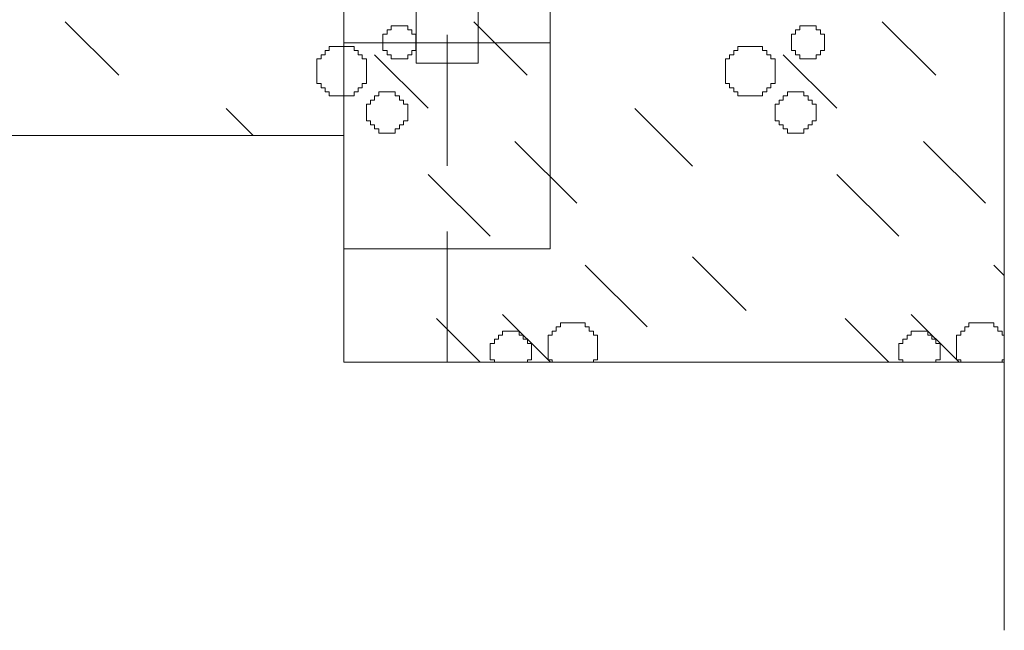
# Model space of a CAD drawing. Header units: millimetres. Extents: x -2274 to 12297, y -16157 to 26321.
# Tile 165 of 256: x -1697 to -1649, y -897 to -867. Entities that reach past the tile are written whole.
import ezdxf

# ---------------------------------------------------------------- set-up
doc = ezdxf.new("R2010")
doc.units = ezdxf.units.MM
doc.linetypes.add('4002', pattern=[2, 1, -1])
doc.linetypes.add('DASHED', pattern=[19.05, 12.7, -6.35])
doc.layers.add('- niebieska cienka - izolacja', color=120, linetype='Continuous')
doc.layers.add('- niebieska gruba', color=161, linetype='Continuous')
doc.layers.add('-ŚCIANY NOŚNE', color=4, linetype='Continuous', lineweight=53)
doc.layers.add('CIENKA - KRESKOWANIA', color=254, linetype='Continuous', lineweight=0)
doc.layers.add('DO USU', color=7, linetype='Continuous', true_color=0x969696)

msp = doc.modelspace()

# ---------------------------------------------------------------- linework, layer by layer
at = {"layer": '- niebieska cienka - izolacja', "color": 253, "linetype": 'Continuous', "lineweight": 13}
for p, q in [((-1694.513, -867.482), (-1691.913, -870.082)), ((-1694.513, -867.482), (-1691.913, -870.082)), ((-1678.711, -867.883), (-1678.711, -867.683)), ((-1678.711, -867.683), (-1678.511, -867.683)), ((-1678.511, -867.683), (-1678.311, -867.683)), ((-1678.311, -867.683), (-1678.111, -867.683)), ((-1678.111, -867.683), (-1677.911, -867.683)), ((-1677.911, -867.883), (-1677.911, -867.683)), ((-1674.713, -867.482), (-1672.113, -870.082)), ((-1674.713, -867.482), (-1672.113, -870.082)), ((-1658.911, -867.883), (-1658.911, -867.683)), ((-1658.911, -867.683), (-1658.711, -867.683)), ((-1658.711, -867.683), (-1658.511, -867.683)), ((-1658.511, -867.683), (-1658.311, -867.683)), ((-1658.311, -867.683), (-1658.111, -867.683)), ((-1658.111, -867.883), (-1658.111, -867.683)), ((-1654.913, -867.482), (-1652.313, -870.082)), ((-1654.913, -867.482), (-1652.313, -870.082)), ((-1679.111, -868.283), (-1679.111, -868.083)), ((-1679.111, -868.083), (-1678.911, -868.083)), ((-1679.111, -868.483), (-1679.111, -868.283)), ((-1678.911, -867.883), (-1678.711, -867.883)), ((-1678.911, -868.083), (-1678.911, -867.883)), ((-1677.911, -867.883), (-1677.711, -867.883)), ((-1677.711, -868.083), (-1677.711, -867.883)), ((-1677.711, -868.083), (-1677.511, -868.083)), ((-1677.511, -868.283), (-1677.511, -868.083)), ((-1677.511, -868.483), (-1677.511, -868.283)), ((-1659.311, -868.283), (-1659.311, -868.083)), ((-1659.311, -868.083), (-1659.111, -868.083)), ((-1659.311, -868.483), (-1659.311, -868.283)), ((-1659.111, -867.883), (-1658.911, -867.883)), ((-1659.111, -868.083), (-1659.111, -867.883)), ((-1658.111, -867.883), (-1657.911, -867.883)), ((-1657.911, -868.083), (-1657.911, -867.883)), ((-1657.911, -868.083), (-1657.711, -868.083)), ((-1657.711, -868.283), (-1657.711, -868.083)), ((-1657.711, -868.483), (-1657.711, -868.283)), ((-1681.711, -868.883), (-1681.711, -868.683)), ((-1681.711, -868.683), (-1681.511, -868.683)), ((-1681.511, -868.683), (-1681.311, -868.683)), ((-1681.311, -868.683), (-1681.111, -868.683)), ((-1681.111, -868.683), (-1680.911, -868.683)), ((-1680.911, -868.683), (-1680.711, -868.683)), ((-1680.711, -868.683), (-1680.511, -868.683)), ((-1680.511, -868.883), (-1680.511, -868.683)), ((-1679.111, -868.683), (-1679.111, -868.483)), ((-1679.111, -868.883), (-1679.111, -868.683)), ((-1677.511, -868.683), (-1677.511, -868.483)), ((-1677.511, -868.883), (-1677.511, -868.683)), ((-1661.911, -868.883), (-1661.911, -868.683)), ((-1661.911, -868.683), (-1661.711, -868.683)), ((-1661.711, -868.683), (-1661.511, -868.683)), ((-1661.511, -868.683), (-1661.311, -868.683)), ((-1661.311, -868.683), (-1661.111, -868.683)), ((-1661.111, -868.683), (-1660.911, -868.683)), ((-1660.911, -868.683), (-1660.711, -868.683)), ((-1660.711, -868.883), (-1660.711, -868.683)), ((-1659.311, -868.683), (-1659.311, -868.483)), ((-1659.311, -868.883), (-1659.311, -868.683)), ((-1657.711, -868.683), (-1657.711, -868.483)), ((-1657.711, -868.883), (-1657.711, -868.683)), ((-1682.311, -869.483), (-1682.311, -869.283)), ((-1682.311, -869.283), (-1682.111, -869.283)), ((-1682.111, -869.283), (-1682.111, -869.083)), ((-1682.111, -869.083), (-1681.911, -869.083)), ((-1681.911, -869.083), (-1681.911, -868.883)), ((-1681.911, -868.883), (-1681.711, -868.883)), ((-1680.511, -868.883), (-1680.311, -868.883)), ((-1680.311, -869.083), (-1680.311, -868.883)), ((-1680.311, -869.083), (-1680.111, -869.083)), ((-1680.111, -869.283), (-1680.111, -869.083)), ((-1680.111, -869.283), (-1679.911, -869.283)), ((-1679.911, -869.483), (-1679.911, -869.283)), ((-1679.513, -869.082), (-1676.913, -871.682)), ((-1679.513, -869.082), (-1676.913, -871.682)), ((-1679.111, -868.883), (-1678.911, -868.883)), ((-1678.911, -869.083), (-1678.911, -868.883)), ((-1678.911, -869.083), (-1678.711, -869.083)), ((-1678.711, -869.283), (-1678.711, -869.083)), ((-1678.711, -869.283), (-1678.511, -869.283)), ((-1678.511, -869.283), (-1678.311, -869.283)), ((-1678.311, -869.283), (-1678.111, -869.283)), ((-1678.111, -869.283), (-1677.911, -869.283)), ((-1677.911, -869.083), (-1677.711, -869.083)), ((-1677.911, -869.283), (-1677.911, -869.083)), ((-1677.711, -868.883), (-1677.511, -868.883)), ((-1677.711, -869.083), (-1677.711, -868.883)), ((-1662.511, -869.483), (-1662.511, -869.283)), ((-1662.511, -869.283), (-1662.311, -869.283)), ((-1662.311, -869.283), (-1662.311, -869.083)), ((-1662.311, -869.083), (-1662.111, -869.083)), ((-1662.111, -869.083), (-1662.111, -868.883)), ((-1662.111, -868.883), (-1661.911, -868.883)), ((-1660.711, -868.883), (-1660.511, -868.883)), ((-1660.511, -869.083), (-1660.511, -868.883)), ((-1660.511, -869.083), (-1660.311, -869.083)), ((-1660.311, -869.283), (-1660.311, -869.083)), ((-1660.311, -869.283), (-1660.111, -869.283)), ((-1660.111, -869.483), (-1660.111, -869.283)), ((-1659.713, -869.082), (-1657.113, -871.682)), ((-1659.713, -869.082), (-1657.113, -871.682)), ((-1659.311, -868.883), (-1659.111, -868.883)), ((-1659.111, -869.083), (-1659.111, -868.883)), ((-1659.111, -869.083), (-1658.911, -869.083)), ((-1658.911, -869.283), (-1658.911, -869.083)), ((-1658.911, -869.283), (-1658.711, -869.283)), ((-1658.711, -869.283), (-1658.511, -869.283)), ((-1658.511, -869.283), (-1658.311, -869.283)), ((-1658.311, -869.283), (-1658.111, -869.283)), ((-1658.111, -869.083), (-1657.911, -869.083)), ((-1658.111, -869.283), (-1658.111, -869.083)), ((-1657.911, -868.883), (-1657.711, -868.883)), ((-1657.911, -869.083), (-1657.911, -868.883)), ((-1682.311, -869.683), (-1682.311, -869.483)), ((-1682.311, -869.883), (-1682.311, -869.683)), ((-1679.911, -869.683), (-1679.911, -869.483)), ((-1679.911, -869.883), (-1679.911, -869.683)), ((-1662.511, -869.683), (-1662.511, -869.483)), ((-1662.511, -869.883), (-1662.511, -869.683)), ((-1660.111, -869.683), (-1660.111, -869.483)), ((-1660.111, -869.883), (-1660.111, -869.683)), ((-1682.311, -870.083), (-1682.311, -869.883)), ((-1682.311, -870.283), (-1682.311, -870.083)), ((-1679.911, -870.083), (-1679.911, -869.883)), ((-1679.911, -870.283), (-1679.911, -870.083)), ((-1662.511, -870.083), (-1662.511, -869.883)), ((-1662.511, -870.283), (-1662.511, -870.083)), ((-1660.111, -870.083), (-1660.111, -869.883)), ((-1660.111, -870.283), (-1660.111, -870.083)), ((-1682.311, -870.483), (-1682.311, -870.283)), ((-1682.311, -870.483), (-1682.111, -870.483)), ((-1682.111, -870.683), (-1682.111, -870.483)), ((-1682.111, -870.683), (-1681.911, -870.683)), ((-1681.911, -870.883), (-1681.911, -870.683)), ((-1680.311, -870.683), (-1680.111, -870.683)), ((-1680.311, -870.883), (-1680.311, -870.683)), ((-1680.111, -870.483), (-1679.911, -870.483)), ((-1680.111, -870.683), (-1680.111, -870.483)), ((-1679.911, -870.483), (-1679.911, -870.283)), ((-1662.511, -870.483), (-1662.511, -870.283)), ((-1662.511, -870.483), (-1662.311, -870.483)), ((-1662.311, -870.683), (-1662.311, -870.483)), ((-1662.311, -870.683), (-1662.111, -870.683)), ((-1662.111, -870.883), (-1662.111, -870.683)), ((-1660.511, -870.683), (-1660.311, -870.683)), ((-1660.511, -870.883), (-1660.511, -870.683)), ((-1660.311, -870.483), (-1660.111, -870.483)), ((-1660.311, -870.683), (-1660.311, -870.483)), ((-1660.111, -870.483), (-1660.111, -870.283)), ((-1681.911, -870.883), (-1681.711, -870.883)), ((-1681.711, -871.083), (-1681.711, -870.883)), ((-1681.711, -871.083), (-1681.511, -871.083)), ((-1681.511, -871.083), (-1681.311, -871.083)), ((-1681.311, -871.083), (-1681.111, -871.083)), ((-1681.111, -871.083), (-1680.911, -871.083)), ((-1680.911, -871.083), (-1680.711, -871.083)), ((-1680.711, -871.083), (-1680.511, -871.083)), ((-1680.511, -870.883), (-1680.311, -870.883)), ((-1680.511, -871.083), (-1680.511, -870.883)), ((-1679.511, -871.083), (-1679.311, -871.083)), ((-1679.511, -871.283), (-1679.511, -871.083)), ((-1679.311, -870.883), (-1679.111, -870.883)), ((-1679.311, -871.083), (-1679.311, -870.883)), ((-1679.111, -870.883), (-1678.911, -870.883)), ((-1678.911, -870.883), (-1678.711, -870.883)), ((-1678.711, -870.883), (-1678.511, -870.883)), ((-1678.511, -871.083), (-1678.511, -870.883)), ((-1678.511, -871.083), (-1678.311, -871.083)), ((-1678.311, -871.283), (-1678.311, -871.083)), ((-1662.111, -870.883), (-1661.911, -870.883)), ((-1661.911, -871.083), (-1661.911, -870.883)), ((-1661.911, -871.083), (-1661.711, -871.083)), ((-1661.711, -871.083), (-1661.511, -871.083)), ((-1661.511, -871.083), (-1661.311, -871.083)), ((-1661.311, -871.083), (-1661.111, -871.083)), ((-1661.111, -871.083), (-1660.911, -871.083)), ((-1660.911, -871.083), (-1660.711, -871.083)), ((-1660.711, -870.883), (-1660.511, -870.883)), ((-1660.711, -871.083), (-1660.711, -870.883)), ((-1659.711, -871.083), (-1659.511, -871.083)), ((-1659.711, -871.283), (-1659.711, -871.083)), ((-1659.511, -870.883), (-1659.311, -870.883)), ((-1659.511, -871.083), (-1659.511, -870.883)), ((-1659.311, -870.883), (-1659.111, -870.883)), ((-1659.111, -870.883), (-1658.911, -870.883)), ((-1658.911, -870.883), (-1658.711, -870.883)), ((-1658.711, -871.083), (-1658.711, -870.883)), ((-1658.711, -871.083), (-1658.511, -871.083)), ((-1658.511, -871.283), (-1658.511, -871.083)), ((-1686.711, -871.684), (-1685.395, -873)), ((-1686.711, -871.684), (-1685.395, -873)), ((-1679.911, -871.483), (-1679.711, -871.483)), ((-1679.911, -871.683), (-1679.911, -871.483)), ((-1679.911, -871.883), (-1679.911, -871.683)), ((-1679.711, -871.483), (-1679.711, -871.283)), ((-1679.711, -871.283), (-1679.511, -871.283)), ((-1678.311, -871.283), (-1678.111, -871.283)), ((-1678.111, -871.483), (-1678.111, -871.283)), ((-1678.111, -871.483), (-1677.911, -871.483)), ((-1677.911, -871.683), (-1677.911, -871.483)), ((-1677.911, -871.883), (-1677.911, -871.683)), ((-1666.911, -871.684), (-1664.111, -874.484)), ((-1666.911, -871.684), (-1664.111, -874.484)), ((-1660.111, -871.483), (-1659.911, -871.483)), ((-1660.111, -871.683), (-1660.111, -871.483)), ((-1660.111, -871.883), (-1660.111, -871.683)), ((-1659.911, -871.483), (-1659.911, -871.283)), ((-1659.911, -871.283), (-1659.711, -871.283)), ((-1658.511, -871.283), (-1658.311, -871.283)), ((-1658.311, -871.483), (-1658.311, -871.283)), ((-1658.311, -871.483), (-1658.111, -871.483)), ((-1658.111, -871.683), (-1658.111, -871.483)), ((-1658.111, -871.883), (-1658.111, -871.683)), ((-1679.911, -872.083), (-1679.911, -871.883)), ((-1679.911, -872.283), (-1679.911, -872.083)), ((-1677.911, -872.083), (-1677.911, -871.883)), ((-1677.911, -872.283), (-1677.911, -872.083)), ((-1660.111, -872.083), (-1660.111, -871.883)), ((-1660.111, -872.283), (-1660.111, -872.083)), ((-1658.111, -872.083), (-1658.111, -871.883)), ((-1658.111, -872.283), (-1658.111, -872.083)), ((-1679.911, -872.283), (-1679.711, -872.283)), ((-1679.711, -872.483), (-1679.711, -872.283)), ((-1679.711, -872.483), (-1679.511, -872.483)), ((-1679.511, -872.683), (-1679.511, -872.483)), ((-1678.311, -872.683), (-1678.311, -872.483)), ((-1678.311, -872.483), (-1678.111, -872.483)), ((-1678.111, -872.483), (-1678.111, -872.283)), ((-1678.111, -872.283), (-1677.911, -872.283)), ((-1660.111, -872.283), (-1659.911, -872.283)), ((-1659.911, -872.483), (-1659.911, -872.283)), ((-1659.911, -872.483), (-1659.711, -872.483)), ((-1659.711, -872.683), (-1659.711, -872.483)), ((-1658.511, -872.683), (-1658.511, -872.483)), ((-1658.511, -872.483), (-1658.311, -872.483)), ((-1658.311, -872.483), (-1658.311, -872.283)), ((-1658.311, -872.283), (-1658.111, -872.283)), ((-1679.511, -872.683), (-1679.311, -872.683)), ((-1679.311, -872.883), (-1679.311, -872.683)), ((-1679.311, -872.883), (-1679.111, -872.883)), ((-1679.111, -872.883), (-1678.911, -872.883)), ((-1678.911, -872.883), (-1678.711, -872.883)), ((-1678.711, -872.883), (-1678.511, -872.883)), ((-1678.511, -872.883), (-1678.511, -872.683)), ((-1678.511, -872.683), (-1678.311, -872.683)), ((-1659.711, -872.683), (-1659.511, -872.683)), ((-1659.511, -872.883), (-1659.511, -872.683)), ((-1659.511, -872.883), (-1659.311, -872.883)), ((-1659.311, -872.883), (-1659.111, -872.883)), ((-1659.111, -872.883), (-1658.911, -872.883)), ((-1658.911, -872.883), (-1658.711, -872.883)), ((-1658.711, -872.883), (-1658.711, -872.683)), ((-1658.711, -872.683), (-1658.511, -872.683)), ((-1672.711, -873.284), (-1669.711, -876.284)), ((-1672.711, -873.284), (-1669.711, -876.284)), ((-1652.911, -873.284), (-1649.911, -876.284)), ((-1652.911, -873.284), (-1649.911, -876.284)), ((-1676.911, -874.884), (-1673.911, -877.884)), ((-1676.911, -874.884), (-1673.911, -877.884)), ((-1657.111, -874.884), (-1654.111, -877.884)), ((-1657.111, -874.884), (-1654.111, -877.884)), ((-1669.311, -879.284), (-1666.311, -882.284)), ((-1669.311, -879.284), (-1666.311, -882.284)), ((-1664.113, -878.882), (-1661.513, -881.482)), ((-1664.113, -878.882), (-1661.513, -881.482)), ((-1649.511, -879.284), (-1649, -879.795)), ((-1649.511, -879.284), (-1649, -879.795)), ((-1673.311, -881.684), (-1670.995, -884)), ((-1673.311, -881.684), (-1670.995, -884)), ((-1653.511, -881.684), (-1651.195, -884)), ((-1653.511, -881.684), (-1651.195, -884)), ((-1676.513, -881.882), (-1674.395, -884)), ((-1676.513, -881.882), (-1674.395, -884)), ((-1670.511, -882.283), (-1670.511, -882.083)), ((-1670.511, -882.083), (-1670.311, -882.083)), ((-1670.311, -882.083), (-1670.111, -882.083)), ((-1670.111, -882.083), (-1669.911, -882.083)), ((-1669.911, -882.083), (-1669.711, -882.083)), ((-1669.711, -882.083), (-1669.511, -882.083)), ((-1669.511, -882.083), (-1669.311, -882.083)), ((-1669.311, -882.283), (-1669.311, -882.083)), ((-1656.713, -881.882), (-1654.595, -884)), ((-1656.713, -881.882), (-1654.595, -884)), ((-1650.711, -882.283), (-1650.711, -882.083)), ((-1650.711, -882.083), (-1650.511, -882.083)), ((-1650.511, -882.083), (-1650.311, -882.083)), ((-1650.311, -882.083), (-1650.111, -882.083)), ((-1650.111, -882.083), (-1649.911, -882.083)), ((-1649.911, -882.083), (-1649.711, -882.083)), ((-1649.711, -882.083), (-1649.511, -882.083)), ((-1649.511, -882.283), (-1649.511, -882.083)), ((-1673.311, -882.483), (-1673.111, -882.483)), ((-1673.311, -882.683), (-1673.311, -882.483)), ((-1673.111, -882.483), (-1672.911, -882.483)), ((-1672.911, -882.483), (-1672.711, -882.483)), ((-1672.711, -882.483), (-1672.511, -882.483)), ((-1672.511, -882.683), (-1672.511, -882.483)), ((-1670.911, -882.683), (-1670.911, -882.483)), ((-1670.911, -882.483), (-1670.711, -882.483)), ((-1670.711, -882.483), (-1670.711, -882.283)), ((-1670.711, -882.283), (-1670.511, -882.283)), ((-1669.311, -882.283), (-1669.111, -882.283)), ((-1669.111, -882.483), (-1669.111, -882.283)), ((-1669.111, -882.483), (-1668.911, -882.483)), ((-1668.911, -882.683), (-1668.911, -882.483)), ((-1653.511, -882.483), (-1653.311, -882.483)), ((-1653.511, -882.683), (-1653.511, -882.483)), ((-1653.311, -882.483), (-1653.111, -882.483)), ((-1653.111, -882.483), (-1652.911, -882.483)), ((-1652.911, -882.483), (-1652.711, -882.483)), ((-1652.711, -882.683), (-1652.711, -882.483)), ((-1651.111, -882.683), (-1651.111, -882.483)), ((-1651.111, -882.483), (-1650.911, -882.483)), ((-1650.911, -882.483), (-1650.911, -882.283)), ((-1650.911, -882.283), (-1650.711, -882.283)), ((-1649.511, -882.283), (-1649.311, -882.283)), ((-1649.311, -882.483), (-1649.311, -882.283)), ((-1649.311, -882.483), (-1649.111, -882.483)), ((-1649.111, -882.683), (-1649.111, -882.483)), ((-1673.911, -883.083), (-1673.711, -883.083)), ((-1673.911, -883.283), (-1673.911, -883.083)), ((-1673.711, -883.083), (-1673.711, -882.883)), ((-1673.711, -882.883), (-1673.511, -882.883)), ((-1673.511, -882.683), (-1673.311, -882.683)), ((-1673.511, -882.883), (-1673.511, -882.683)), ((-1672.511, -882.683), (-1672.311, -882.683)), ((-1672.311, -882.883), (-1672.311, -882.683)), ((-1672.311, -882.883), (-1672.111, -882.883)), ((-1672.111, -883.083), (-1672.111, -882.883)), ((-1672.111, -883.083), (-1671.911, -883.083)), ((-1671.911, -883.283), (-1671.911, -883.083)), ((-1671.111, -882.883), (-1671.111, -882.683)), ((-1671.111, -882.683), (-1670.911, -882.683)), ((-1671.111, -883.083), (-1671.111, -882.883)), ((-1671.111, -883.283), (-1671.111, -883.083)), ((-1668.911, -882.683), (-1668.711, -882.683)), ((-1668.711, -882.883), (-1668.711, -882.683)), ((-1668.711, -883.083), (-1668.711, -882.883)), ((-1668.711, -883.283), (-1668.711, -883.083)), ((-1654.111, -883.083), (-1653.911, -883.083)), ((-1654.111, -883.283), (-1654.111, -883.083)), ((-1653.911, -883.083), (-1653.911, -882.883)), ((-1653.911, -882.883), (-1653.711, -882.883)), ((-1653.711, -882.683), (-1653.511, -882.683)), ((-1653.711, -882.883), (-1653.711, -882.683)), ((-1652.711, -882.683), (-1652.511, -882.683)), ((-1652.511, -882.883), (-1652.511, -882.683)), ((-1652.511, -882.883), (-1652.311, -882.883)), ((-1652.311, -883.083), (-1652.311, -882.883)), ((-1652.311, -883.083), (-1652.111, -883.083)), ((-1652.111, -883.283), (-1652.111, -883.083)), ((-1651.311, -882.883), (-1651.311, -882.683)), ((-1651.311, -882.683), (-1651.111, -882.683)), ((-1651.311, -883.083), (-1651.311, -882.883)), ((-1651.311, -883.283), (-1651.311, -883.083)), ((-1649.111, -882.683), (-1649, -882.683)), ((-1673.911, -883.483), (-1673.911, -883.283)), ((-1673.911, -883.683), (-1673.911, -883.483)), ((-1671.911, -883.483), (-1671.911, -883.283)), ((-1671.911, -883.683), (-1671.911, -883.483)), ((-1671.111, -883.483), (-1671.111, -883.283)), ((-1671.111, -883.683), (-1671.111, -883.483)), ((-1668.711, -883.483), (-1668.711, -883.283)), ((-1668.711, -883.683), (-1668.711, -883.483)), ((-1654.111, -883.483), (-1654.111, -883.283)), ((-1654.111, -883.683), (-1654.111, -883.483)), ((-1652.111, -883.483), (-1652.111, -883.283)), ((-1652.111, -883.683), (-1652.111, -883.483)), ((-1651.311, -883.483), (-1651.311, -883.283)), ((-1651.311, -883.683), (-1651.311, -883.483)), ((-1673.911, -883.883), (-1673.911, -883.683)), ((-1673.911, -883.883), (-1673.711, -883.883)), ((-1673.711, -884), (-1673.711, -883.883)), ((-1672.111, -884), (-1672.111, -883.883)), ((-1672.111, -883.883), (-1671.911, -883.883)), ((-1671.911, -883.883), (-1671.911, -883.683)), ((-1671.111, -883.883), (-1671.111, -883.683)), ((-1671.111, -883.883), (-1670.911, -883.883)), ((-1670.911, -884), (-1670.911, -883.883)), ((-1668.911, -883.883), (-1668.711, -883.883)), ((-1668.911, -884), (-1668.911, -883.883)), ((-1668.711, -883.883), (-1668.711, -883.683)), ((-1654.111, -883.883), (-1654.111, -883.683)), ((-1654.111, -883.883), (-1653.911, -883.883)), ((-1653.911, -884), (-1653.911, -883.883)), ((-1652.311, -884), (-1652.311, -883.883)), ((-1652.311, -883.883), (-1652.111, -883.883)), ((-1652.111, -883.883), (-1652.111, -883.683)), ((-1651.311, -883.883), (-1651.311, -883.683)), ((-1651.311, -883.883), (-1651.111, -883.883)), ((-1651.111, -884), (-1651.111, -883.883)), ((-1649.111, -883.883), (-1649, -883.883)), ((-1649.111, -884), (-1649.111, -883.883))]:
    msp.add_line(p, q, dxfattribs=at)
at = {"layer": '- niebieska gruba', "color": 253, "lineweight": 13}
msp.add_line((-1649, -784), (-1649, -884), dxfattribs=at)
at = {"layer": '-ŚCIANY NOŚNE', "color": 253, "lineweight": 13}
for p, q in [((-1700, -873), (-1681, -873)), ((-1681, -873), (-1681, -884)), ((-1681, -884), (-1649, -884)), ((-1681, -884), (-1649, -884)), ((-1649, -884), (-1649, -897))]:
    msp.add_line(p, q, dxfattribs=at)
at = {"layer": 'CIENKA - KRESKOWANIA', "color": 253, "linetype": 'DASHED', "lineweight": 13, "ltscale": 0.5}
for p, q in [((-1676, -884), (-1676, -784)), ((-1681, -873), (-1681, -795))]:
    msp.add_line(p, q, dxfattribs=at)
at = {"layer": 'DO USU', "color": 253, "linetype": '4002', "lineweight": 13, "ltscale": 10}
for p, q in [((-1681, -884), (-1681, -784)), ((-1671, -784), (-1671, -884)), ((-1677.5, -799.5), (-1677.5, -869.5)), ((-1674.5, -869.5), (-1674.5, -799.5)), ((-1671, -868.5), (-1681, -868.5)), ((-1681, -868.5), (-1681, -878.5)), ((-1671, -878.5), (-1671, -868.5)), ((-1677.5, -869.5), (-1674.5, -869.5)), ((-1681, -878.5), (-1671, -878.5)), ((-1671, -884), (-1681, -884))]:
    msp.add_line(p, q, dxfattribs=at)

doc.saveas('drawing.dxf')
